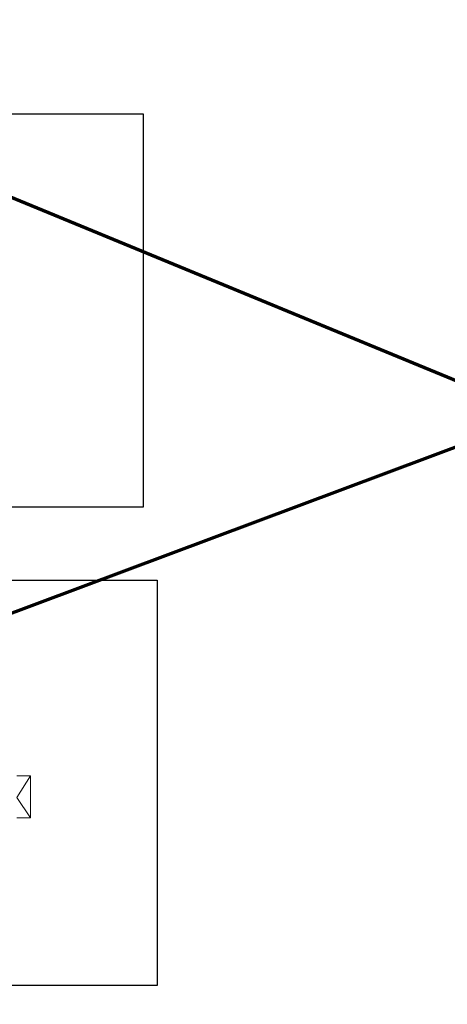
# Model space of a CAD drawing. Extents: x 34439 to 126910, y -74890 to 17912.
# Tile 15 of 144: x 74281 to 77428, y -37218 to -29964. Entities that reach past the tile are written whole.
import ezdxf

# ---------------------------------------------------------------- set-up
doc = ezdxf.new("R2010")
doc.units = 0
doc.header["$MEASUREMENT"] = 0
doc.layers.add('_konstrukcja', color=96, linetype='Continuous', lineweight=20)
picture_1 = doc.add_image_def('image4.tif', size_in_pixel=(4768, 2302))
picture_2 = doc.add_image_def('image5.tif', size_in_pixel=(4768, 2318))

msp = doc.modelspace()

# ---------------------------------------------------------------- linework, layer by layer
at = {"layer": '_konstrukcja', "lineweight": 70, "ltscale": 50}
for p, q in [((53514.9, -42096.8), (105753.5, -22517.4)), ((104616.1, -43802.8), (53758.6, -22842.4))]:
    msp.add_line(p, q, dxfattribs=at)
at = {"layer": '_konstrukcja', "ltscale": 50}
for p, q in [((74360.1, -35535.2), (74260.7, -35535.2)), ((74360.1, -35535.2), (74260.7, -35693.7)), ((74360.1, -35845), (74360.1, -35535.2)), ((74260.7, -35693.7), (74360.1, -35845)), ((74260.7, -35845), (74360.1, -35845))]:
    msp.add_line(p, q, dxfattribs=at)

# ---------------------------------------------------------------- pictures from other files: only their frames are drawn
at = {"ltscale": 50}
image = msp.add_image(picture_1, insert=(69190.4, -33555.3), size_in_units=(6000, 2896.8), rotation=0, dxfattribs=at)
image.dxf.flags = 7
image = msp.add_image(picture_2, insert=(69149.2, -37079.1), size_in_units=(6142.5, 2986.2), rotation=0, dxfattribs=at)
image.dxf.flags = 7

doc.saveas('drawing.dxf')
